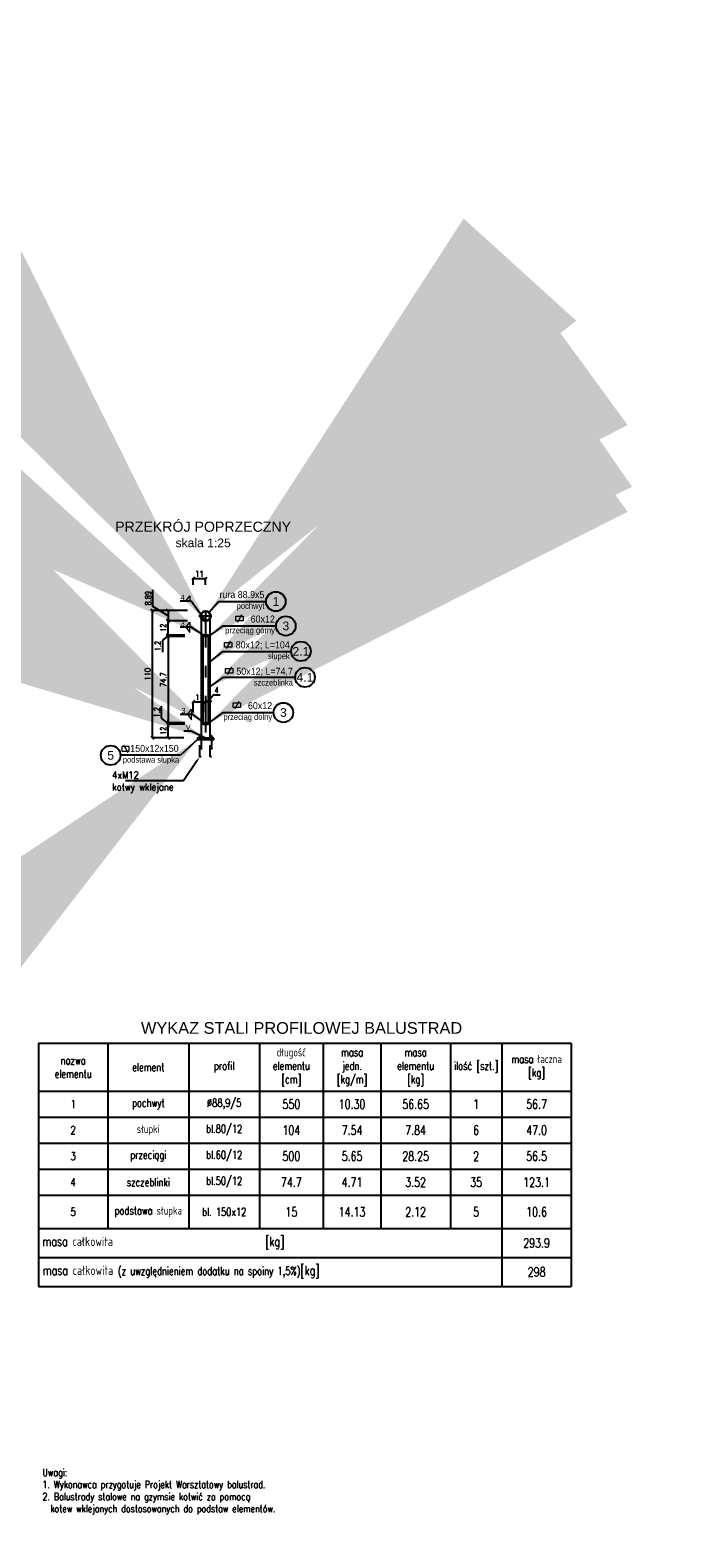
# Model space of a CAD drawing. Header units: metres. Extents: x 0 to 7550187, y 0 to 5738922.
# Tile 7 of 43: x 7549268.57 to 7549274.13, y 5738626.26 to 5738639.3. Entities that reach past the tile are written whole.
import ezdxf
from ezdxf import colors
from ezdxf.entities.mleader import LeaderData, LeaderLine
from ezdxf.enums import TextEntityAlignment as Align
from ezdxf.math import Vec2, Vec3

# ---------------------------------------------------------------- set-up
doc = ezdxf.new("R2010")
doc.units = ezdxf.units.M
doc.header["$PDSIZE"] = -1
doc.linetypes.add('DASHDOT', pattern=[25.4, 12.7, -6.35, 0, -6.35])
doc.linetypes.add('HIDDEN', pattern=[0.375, 0.25, -0.125])
doc.layers.add('_STYL_OPIS', color=4, linetype='Continuous', lineweight=0)
for name, color, linetype in [('_STYL_OPISY', 7, 'Continuous'), ('_STYL_OPISY_GŁÓWNE', 2, 'Continuous'), ('_STYL_WYMIARY', 7, 'Continuous'), ('_STYL_WYPOSAŻENIE', 5, 'Continuous'), ('TABELA', 7, 'Continuous')]:
    doc.layers.add(name, color=color, linetype=linetype)
doc.styles.add('35_50', font='arial.ttf', dxfattribs={"height": 17.5})
doc.styles.add('arial', font='arial.ttf', dxfattribs={"width": 0.9})
doc.styles.add('Romans', font='Romans.shx', dxfattribs={"width": 0.75})
doc.styles.get("Standard").update_dxf_attribs({"font": 'romans.shx', "width": 0.75})
doc.styles.add('w_25_200', font='simplex.shx', dxfattribs={"width": 0.7, "height": 50})
doc.dimstyles.new('1_20', dxfattribs={"dimscale": 2, "dimtxt": 2.5, "dimasz": 2, "dimexe": 1.25, "dimexo": 2, "dimtad": 1, "dimdec": 1, "dimtxsty": 'arial', "dimcen": 2.5, "dimadec": 0, "dimazin": 0, "dimtfac": 1, "dimtdec": 1, "dimtmove": 0, "dimatfit": 3, "dimfxl": 0, "dimarcsym": 0})
doc.dimstyles.new('styl_1-25', dxfattribs={"dimscale": 0.05, "dimtxt": 1, "dimasz": 0.5, "dimexe": 0.05, "dimexo": 0.02, "dimgap": 0.315, "dimtad": 1, "dimdec": 0, "dimlfac": 100, "dimdsep": 46, "dimtxsty": 'Standard', "dimblk": 'OBLIQUE', "dimcen": 1, "dimclrd": 256, "dimclre": 256, "dimclrt": 4, "dimadec": 0, "dimazin": 0, "dimtfac": 1, "dimtdec": 0, "dimtmove": 1, "dimatfit": 3, "dimfxl": 0, "dimlwd": -1, "dimlwe": -1, "dimarcsym": 0})

# ---------------------------------------------------------------- blocks, each defined once
blk = doc.blocks.new('bal_kotwa')
at = {"layer": '_STYL_WYPOSAŻENIE', "color": 252}
for p, q in [((7504258.427, 5800311.167), (7504258.427, 5800311.165)), ((7504258.427, 5800311.167), (7504258.45, 5800311.167)), ((7504258.427, 5800311.167), (7504258.427, 5800311.165)), ((7504258.427, 5800311.167), (7504258.45, 5800311.167)), ((7504258.428, 5800311.176), (7504258.428, 5800311.168)), ((7504258.428, 5800311.176), (7504258.428, 5800311.168)), ((7504258.446, 5800311.178), (7504258.431, 5800311.178)), ((7504258.446, 5800311.178), (7504258.431, 5800311.178)), ((7504258.446, 5800311.178), (7504258.431, 5800311.178)), ((7504258.446, 5800311.178), (7504258.431, 5800311.178)), ((7504258.446, 5800311.178), (7504258.431, 5800311.178)), ((7504258.446, 5800311.178), (7504258.431, 5800311.178)), ((7504258.431, 5800311.165), (7504258.431, 5800311.153)), ((7504258.431, 5800311.165), (7504258.431, 5800311.153)), ((7504258.433, 5800311.187), (7504258.432, 5800311.186)), ((7504258.433, 5800311.187), (7504258.432, 5800311.186)), ((7504258.432, 5800311.186), (7504258.432, 5800311.178)), ((7504258.444, 5800311.186), (7504258.432, 5800311.186)), ((7504258.432, 5800311.186), (7504258.432, 5800311.178)), ((7504258.444, 5800311.186), (7504258.432, 5800311.186)), ((7504258.433, 5800311.187), (7504258.433, 5800311.178)), ((7504258.444, 5800311.187), (7504258.433, 5800311.187)), ((7504258.433, 5800311.187), (7504258.433, 5800311.178)), ((7504258.444, 5800311.187), (7504258.433, 5800311.187)), ((7504258.433, 5800311.176), (7504258.433, 5800311.168)), ((7504258.433, 5800311.176), (7504258.433, 5800311.168)), ((7504258.443, 5800311.176), (7504258.443, 5800311.168)), ((7504258.443, 5800311.176), (7504258.443, 5800311.168)), ((7504258.444, 5800311.187), (7504258.444, 5800311.178)), ((7504258.444, 5800311.186), (7504258.444, 5800311.187)), ((7504258.444, 5800311.187), (7504258.444, 5800311.178)), ((7504258.444, 5800311.186), (7504258.444, 5800311.187)), ((7504258.444, 5800311.186), (7504258.444, 5800311.178)), ((7504258.444, 5800311.186), (7504258.444, 5800311.178)), ((7504258.446, 5800311.165), (7504258.446, 5800311.153)), ((7504258.446, 5800311.165), (7504258.446, 5800311.153)), ((7504258.448, 5800311.176), (7504258.448, 5800311.168)), ((7504258.448, 5800311.176), (7504258.448, 5800311.168)), ((7504258.45, 5800311.167), (7504258.45, 5800311.165)), ((7504258.45, 5800311.167), (7504258.45, 5800311.165)), ((7504258.54, 5800311.167), (7504258.517, 5800311.167)), ((7504258.517, 5800311.167), (7504258.517, 5800311.165)), ((7504258.54, 5800311.167), (7504258.517, 5800311.167)), ((7504258.517, 5800311.167), (7504258.517, 5800311.165)), ((7504258.518, 5800311.176), (7504258.518, 5800311.168)), ((7504258.518, 5800311.176), (7504258.518, 5800311.168)), ((7504258.536, 5800311.178), (7504258.521, 5800311.178)), ((7504258.536, 5800311.178), (7504258.521, 5800311.178)), ((7504258.536, 5800311.178), (7504258.521, 5800311.178)), ((7504258.536, 5800311.178), (7504258.521, 5800311.178)), ((7504258.521, 5800311.165), (7504258.521, 5800311.153)), ((7504258.521, 5800311.165), (7504258.521, 5800311.153)), ((7504258.522, 5800311.186), (7504258.523, 5800311.187)), ((7504258.522, 5800311.186), (7504258.523, 5800311.187)), ((7504258.534, 5800311.186), (7504258.522, 5800311.186)), ((7504258.522, 5800311.186), (7504258.522, 5800311.178)), ((7504258.534, 5800311.186), (7504258.522, 5800311.186)), ((7504258.522, 5800311.186), (7504258.522, 5800311.178)), ((7504258.534, 5800311.187), (7504258.523, 5800311.187)), ((7504258.523, 5800311.187), (7504258.523, 5800311.178)), ((7504258.534, 5800311.187), (7504258.523, 5800311.187)), ((7504258.523, 5800311.187), (7504258.523, 5800311.178)), ((7504258.523, 5800311.176), (7504258.523, 5800311.168)), ((7504258.523, 5800311.176), (7504258.523, 5800311.168)), ((7504258.533, 5800311.176), (7504258.533, 5800311.168)), ((7504258.533, 5800311.176), (7504258.533, 5800311.168)), ((7504258.534, 5800311.187), (7504258.534, 5800311.178)), ((7504258.534, 5800311.186), (7504258.534, 5800311.187)), ((7504258.534, 5800311.187), (7504258.534, 5800311.178)), ((7504258.534, 5800311.186), (7504258.534, 5800311.187)), ((7504258.534, 5800311.186), (7504258.534, 5800311.178)), ((7504258.534, 5800311.186), (7504258.534, 5800311.178)), ((7504258.536, 5800311.165), (7504258.536, 5800311.153)), ((7504258.536, 5800311.165), (7504258.536, 5800311.153)), ((7504258.538, 5800311.176), (7504258.538, 5800311.168)), ((7504258.538, 5800311.176), (7504258.538, 5800311.168)), ((7504258.54, 5800311.167), (7504258.54, 5800311.165)), ((7504258.54, 5800311.167), (7504258.54, 5800311.165)), ((7504258.553, 5800311.163), (7504258.553, 5800311.153))]:
    blk.add_line(p, q, dxfattribs=at)
at = {"layer": '_STYL_WYPOSAŻENIE'}
blk.add_lwpolyline([(7504258.413, 5800311.165), (7504258.553, 5800311.165), (7504258.553, 5800311.153), (7504258.413, 5800311.153)], close=True, dxfattribs=at)
at = {"layer": '_STYL_WYPOSAŻENIE', "color": 252, "linetype": 'HIDDEN', "ltscale": 0.2}
for points in [[(7504258.432, 5800311.165), (7504258.432, 5800311.003), (7504258.444, 5800311.003), (7504258.444, 5800311.165)], [(7504258.432, 5800311.165), (7504258.432, 5800311.003), (7504258.444, 5800311.003), (7504258.444, 5800311.165)], [(7504258.522, 5800311.165), (7504258.522, 5800311.003), (7504258.534, 5800311.003), (7504258.534, 5800311.165)], [(7504258.522, 5800311.165), (7504258.522, 5800311.003), (7504258.534, 5800311.003), (7504258.534, 5800311.165)]]:
    blk.add_lwpolyline(points, dxfattribs=at)
at = {"layer": '_STYL_WYPOSAŻENIE', "color": 252}
for centre, radius, start, end in [((7504258.431, 5800311.175), 0.00313, 36.7601, 143.2399), ((7504258.431, 5800311.175), 0.00313, 36.7601, 143.2399), ((7504258.431, 5800311.17), 0.00313, 216.7601, 323.2399), ((7504258.431, 5800311.17), 0.00313, 216.7601, 323.2399), ((7504258.438, 5800311.167), 0.0107, 61.9917, 118.0083), ((7504258.438, 5800311.167), 0.0107, 61.9917, 118.0083), ((7504258.438, 5800311.177), 0.0104, 240.9243, 299.0757), ((7504258.438, 5800311.177), 0.0104, 240.9243, 299.0757), ((7504258.446, 5800311.175), 0.00313, 36.7601, 143.2399), ((7504258.446, 5800311.175), 0.00313, 36.7601, 143.2399), ((7504258.446, 5800311.17), 0.00313, 216.7601, 323.2399), ((7504258.446, 5800311.17), 0.00313, 216.7601, 323.2399), ((7504258.521, 5800311.175), 0.00313, 36.7601, 143.2399), ((7504258.521, 5800311.175), 0.00313, 36.7601, 143.2399), ((7504258.521, 5800311.17), 0.00313, 216.7601, 323.2399), ((7504258.521, 5800311.17), 0.00313, 216.7601, 323.2399), ((7504258.528, 5800311.167), 0.0107, 61.9917, 118.0083), ((7504258.528, 5800311.167), 0.0107, 61.9917, 118.0083), ((7504258.528, 5800311.177), 0.0104, 240.9243, 299.0757), ((7504258.528, 5800311.177), 0.0104, 240.9243, 299.0757), ((7504258.536, 5800311.175), 0.00313, 36.7601, 143.2399), ((7504258.536, 5800311.175), 0.00313, 36.7601, 143.2399), ((7504258.536, 5800311.17), 0.00313, 216.7601, 323.2399), ((7504258.536, 5800311.17), 0.00313, 216.7601, 323.2399)]:
    blk.add_arc(centre, radius, start, end, dxfattribs=at)
blk = doc.blocks.new('_Oblique')
at = {"color": 0, "linetype": 'ByBlock', "lineweight": -2}
blk.add_line((-0.5, -0.5), (0.5, 0.5), dxfattribs=at)
blk = doc.blocks.new('*D175')
at = {"layer": '_STYL_WYMIARY', "transparency": 16777216}
for p, q in [((7549269.857, 5738634.276), (7549269.619, 5738634.276)), ((7549269.621, 5738634.276), (7549269.621, 5738633.176)), ((7549269.893, 5738633.176), (7549269.619, 5738633.176))]:
    blk.add_line(p, q, dxfattribs=at)
at = {"layer": 'Defpoints', "color": 0, "transparency": 16777216}
for p in [(7549269.858, 5738634.276), (7549269.621, 5738633.176), (7549269.894, 5738633.176)]:
    blk.add_point(p, dxfattribs=at)
at = {"layer": '_STYL_WYMIARY', "transparency": 16777216, "xscale": 0.025, "yscale": 0.025, "zscale": 0.025}
for p, rotation in [((7549269.621, 5738634.276), 90), ((7549269.621, 5738633.176), 270)]:
    blk.add_blockref('_Oblique', p, dxfattribs=dict(at, rotation=rotation))
at = {"layer": '_STYL_WYMIARY', "color": 4, "transparency": 16777216, "insert": (7549269.581, 5738633.726), "char_height": 0.05, "attachment_point": 5, "rotation": 90}
blk.add_mtext('110', dxfattribs=at)
blk = doc.blocks.new('*D176')
at = {"layer": '_STYL_WYMIARY', "transparency": 16777216}
for p, q in [((7549269.903, 5738633.293), (7549269.756, 5738633.293)), ((7549269.758, 5738633.176), (7549269.758, 5738633.293)), ((7549269.89, 5738633.176), (7549269.756, 5738633.176))]:
    blk.add_line(p, q, dxfattribs=at)
at = {"layer": 'Defpoints', "color": 0, "transparency": 16777216}
for p in [(7549269.758, 5738633.293), (7549269.904, 5738633.293), (7549269.891, 5738633.176)]:
    blk.add_point(p, dxfattribs=at)
at = {"layer": '_STYL_WYMIARY', "transparency": 16777216, "xscale": 0.025, "yscale": 0.025, "zscale": 0.025}
for p, rotation in [((7549269.758, 5738633.293), 90), ((7549269.758, 5738633.176), 270)]:
    blk.add_blockref('_Oblique', p, dxfattribs=dict(at, rotation=rotation))
at = {"layer": '_STYL_WYMIARY', "color": 4, "transparency": 16777216, "insert": (7549269.717, 5738633.236), "char_height": 0.05, "attachment_point": 5, "rotation": 90}
blk.add_mtext('12', dxfattribs=at)
blk = doc.blocks.new('*D177')
at = {"layer": '_STYL_WYMIARY', "transparency": 16777216}
for p, q in [((7549269.834, 5738634.052), (7549269.756, 5738634.052)), ((7549269.758, 5738634.052), (7549269.758, 5738633.305)), ((7549269.901, 5738633.305), (7549269.756, 5738633.305))]:
    blk.add_line(p, q, dxfattribs=at)
at = {"layer": 'Defpoints', "color": 0, "transparency": 16777216}
for p in [(7549269.835, 5738634.052), (7549269.758, 5738633.305), (7549269.902, 5738633.305)]:
    blk.add_point(p, dxfattribs=at)
at = {"layer": '_STYL_WYMIARY', "transparency": 16777216, "xscale": 0.025, "yscale": 0.025, "zscale": 0.025}
for p, rotation in [((7549269.758, 5738634.052), 90), ((7549269.758, 5738633.305), 270)]:
    blk.add_blockref('_Oblique', p, dxfattribs=dict(at, rotation=rotation))
at = {"layer": '_STYL_WYMIARY', "color": 4, "transparency": 16777216, "insert": (7549269.717, 5738633.679), "char_height": 0.05, "attachment_point": 5, "rotation": 90}
blk.add_mtext('74.7', dxfattribs=at)
blk = doc.blocks.new('*D178')
at = {"layer": '_STYL_WYMIARY', "transparency": 16777216}
for p, q in [((7549269.859, 5738634.187), (7549269.756, 5738634.187)), ((7549269.758, 5738634.064), (7549269.758, 5738634.187)), ((7549269.834, 5738634.064), (7549269.756, 5738634.064))]:
    blk.add_line(p, q, dxfattribs=at)
at = {"layer": 'Defpoints', "color": 0, "transparency": 16777216}
for p in [(7549269.758, 5738634.187), (7549269.86, 5738634.187), (7549269.835, 5738634.064)]:
    blk.add_point(p, dxfattribs=at)
at = {"layer": '_STYL_WYMIARY', "transparency": 16777216, "xscale": 0.025, "yscale": 0.025, "zscale": 0.025}
for p, rotation in [((7549269.758, 5738634.187), 90), ((7549269.758, 5738634.064), 270)]:
    blk.add_blockref('_Oblique', p, dxfattribs=dict(at, rotation=rotation))
at = {"layer": '_STYL_WYMIARY', "color": 4, "transparency": 16777216, "insert": (7549269.717, 5738634.127), "char_height": 0.05, "attachment_point": 5, "rotation": 90}
blk.add_mtext('12', dxfattribs=at)
blk = doc.blocks.new('*D179')
at = {"layer": '_STYL_WYMIARY', "transparency": 16777216}
for p, q in [((7549269.627, 5738634.311), (7549269.627, 5738634.455)), ((7549269.758, 5738634.231), (7549269.627, 5738634.311)), ((7549269.927, 5738634.276), (7549269.756, 5738634.276)), ((7549269.758, 5738634.276), (7549269.758, 5738634.187)), ((7549269.927, 5738634.187), (7549269.756, 5738634.187))]:
    blk.add_line(p, q, dxfattribs=at)
at = {"layer": 'Defpoints', "color": 0, "transparency": 16777216}
for p in [(7549269.928, 5738634.276), (7549269.758, 5738634.187), (7549269.928, 5738634.187)]:
    blk.add_point(p, dxfattribs=at)
at = {"layer": '_STYL_WYMIARY', "transparency": 16777216, "xscale": 0.025, "yscale": 0.025, "zscale": 0.025}
for p, rotation in [((7549269.758, 5738634.276), 90), ((7549269.758, 5738634.187), 270)]:
    blk.add_blockref('_Oblique', p, dxfattribs=dict(at, rotation=rotation))
at = {"layer": '_STYL_WYMIARY', "color": 4, "transparency": 16777216, "insert": (7549269.586, 5738634.383), "char_height": 0.05, "attachment_point": 5, "rotation": 90}
blk.add_mtext('8.89', dxfattribs=at)
blk = doc.blocks.new('*D180')
at = {"layer": '_STYL_WYMIARY', "transparency": 16777216}
for p, q in [((7549269.758, 5738634.058), (7549269.709, 5738634.021)), ((7549269.709, 5738634.021), (7549269.709, 5738633.917)), ((7549269.904, 5738634.064), (7549269.756, 5738634.064)), ((7549269.902, 5738634.052), (7549269.756, 5738634.052)), ((7549269.758, 5738634.064), (7549269.758, 5738634.089)), ((7549269.758, 5738634.064), (7549269.758, 5738634.052)), ((7549269.758, 5738634.064), (7549269.758, 5738634.052)), ((7549269.758, 5738634.052), (7549269.758, 5738634.027))]:
    blk.add_line(p, q, dxfattribs=at)
at = {"layer": 'Defpoints', "color": 0, "transparency": 16777216}
for p in [(7549269.758, 5738634.052), (7549269.903, 5738634.052), (7549269.905, 5738634.064)]:
    blk.add_point(p, dxfattribs=at)
at = {"layer": '_STYL_WYMIARY', "transparency": 16777216, "xscale": 0.025, "yscale": 0.025, "zscale": 0.025}
for p, rotation in [((7549269.758, 5738634.064), 270), ((7549269.758, 5738634.052), 90)]:
    blk.add_blockref('_Oblique', p, dxfattribs=dict(at, rotation=rotation))
at = {"layer": '_STYL_WYMIARY', "color": 4, "transparency": 16777216, "insert": (7549269.668, 5738633.969), "char_height": 0.05, "attachment_point": 5, "rotation": 90}
blk.add_mtext('1.2', dxfattribs=at)
blk = doc.blocks.new('*D181')
at = {"layer": '_STYL_WYMIARY', "transparency": 16777216}
for p, q in [((7549269.702, 5738633.344), (7549269.702, 5738633.448)), ((7549269.758, 5738633.299), (7549269.702, 5738633.344)), ((7549269.758, 5738633.305), (7549269.758, 5738633.33)), ((7549269.902, 5738633.305), (7549269.756, 5738633.305)), ((7549269.904, 5738633.293), (7549269.756, 5738633.293)), ((7549269.758, 5738633.293), (7549269.758, 5738633.305)), ((7549269.758, 5738633.293), (7549269.758, 5738633.305)), ((7549269.758, 5738633.293), (7549269.758, 5738633.268))]:
    blk.add_line(p, q, dxfattribs=at)
at = {"layer": 'Defpoints', "color": 0, "transparency": 16777216}
for p in [(7549269.758, 5738633.305), (7549269.903, 5738633.305), (7549269.905, 5738633.293)]:
    blk.add_point(p, dxfattribs=at)
at = {"layer": '_STYL_WYMIARY', "transparency": 16777216, "xscale": 0.025, "yscale": 0.025, "zscale": 0.025}
for p, rotation in [((7549269.758, 5738633.305), 270), ((7549269.758, 5738633.293), 90)]:
    blk.add_blockref('_Oblique', p, dxfattribs=dict(at, rotation=rotation))
at = {"layer": '_STYL_WYMIARY', "color": 4, "transparency": 16777216, "insert": (7549269.661, 5738633.396), "char_height": 0.05, "attachment_point": 5, "rotation": 90}
blk.add_mtext('1.2', dxfattribs=at)
blk = doc.blocks.new('*D182')
at = {"layer": '_STYL_WYMIARY', "transparency": 16777216}
for p, q in [((7549269.975, 5738633.395), (7549269.975, 5738633.486)), ((7549270.083, 5738633.484), (7549269.975, 5738633.484)), ((7549270.083, 5738633.396), (7549270.083, 5738633.486))]:
    blk.add_line(p, q, dxfattribs=at)
at = {"layer": 'Defpoints', "color": 0, "transparency": 16777216}
for p in [(7549269.975, 5738633.484), (7549269.975, 5738633.394), (7549270.083, 5738633.395)]:
    blk.add_point(p, dxfattribs=at)
at = {"layer": '_STYL_WYMIARY', "transparency": 16777216, "xscale": 0.025, "yscale": 0.025, "zscale": 0.025}
for p, rotation in [((7549269.975, 5738633.484), 180.0000002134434), ((7549270.083, 5738633.484), 2.134434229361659e-07)]:
    blk.add_blockref('_Oblique', p, dxfattribs=dict(at, rotation=rotation))
at = {"layer": '_STYL_WYMIARY', "color": 4, "transparency": 16777216, "insert": (7549270.029, 5738633.525), "char_height": 0.05, "attachment_point": 5, "rotation": 0}
blk.add_mtext('11', dxfattribs=at)
blk = doc.blocks.new('*D183')
at = {"layer": '_STYL_WYMIARY', "transparency": 16777216}
for p, q in [((7549270.083, 5738633.395), (7549270.083, 5738633.486)), ((7549270.123, 5738633.484), (7549270.083, 5738633.484)), ((7549270.103, 5738633.484), (7549270.149, 5738633.546)), ((7549270.123, 5738633.396), (7549270.123, 5738633.486)), ((7549270.149, 5738633.546), (7549270.208, 5738633.546))]:
    blk.add_line(p, q, dxfattribs=at)
at = {"layer": 'Defpoints', "color": 0, "transparency": 16777216}
for p in [(7549270.083, 5738633.484), (7549270.083, 5738633.394), (7549270.123, 5738633.395)]:
    blk.add_point(p, dxfattribs=at)
at = {"layer": '_STYL_WYMIARY', "transparency": 16777216, "xscale": 0.025, "yscale": 0.025, "zscale": 0.025}
for p, rotation in [((7549270.083, 5738633.484), 180.0000002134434), ((7549270.123, 5738633.484), 2.134434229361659e-07)]:
    blk.add_blockref('_Oblique', p, dxfattribs=dict(at, rotation=rotation))
at = {"layer": '_STYL_WYMIARY', "color": 4, "transparency": 16777216, "insert": (7549270.178, 5738633.587), "char_height": 0.05, "attachment_point": 5, "rotation": 0}
blk.add_mtext('4', dxfattribs=at)
blk = doc.blocks.new('Bubble_200')
at = {"layer": '_STYL_OPISY', "color": 4, "linetype": 'Continuous'}
blk.add_circle((0, 0), 678, dxfattribs=at)
at = {"layer": '_STYL_OPISY', "color": 3, "style": 'w_25_200'}
blk.add_attdef('??', text='', height=600, dxfattribs=at).set_placement((0, 0), align=Align.MIDDLE_CENTER)
blk = doc.blocks.new('*D158')
at = {"layer": '_STYL_WYMIARY', "transparency": 16777216}
for p, q in [((7549269.975, 5738634.499), (7549269.975, 5738634.555)), ((7549269.975, 5738634.553), (7549270.083, 5738634.553)), ((7549270.083, 5738634.498), (7549270.083, 5738634.555))]:
    blk.add_line(p, q, dxfattribs=at)
at = {"layer": 'Defpoints', "color": 0, "transparency": 16777216}
for p in [(7549269.975, 5738634.498), (7549270.083, 5738634.553), (7549270.083, 5738634.497)]:
    blk.add_point(p, dxfattribs=at)
at = {"layer": '_STYL_WYMIARY', "transparency": 16777216, "xscale": 0.025, "yscale": 0.025, "zscale": 0.025, "rotation": 180}
blk.add_blockref('_Oblique', (7549269.975, 5738634.553), dxfattribs=at)
at = {"layer": '_STYL_WYMIARY', "transparency": 16777216, "xscale": 0.025, "yscale": 0.025, "zscale": 0.025}
blk.add_blockref('_Oblique', (7549270.083, 5738634.553), dxfattribs=at)
at = {"layer": '_STYL_WYMIARY', "color": 4, "transparency": 16777216, "insert": (7549270.029, 5738634.593), "char_height": 0.05, "attachment_point": 5}
blk.add_mtext('11', dxfattribs=at)
blk = doc.blocks.new('*T149')
at = {"layer": 'TABELA', "color": 0, "linetype": 'ByBlock', "lineweight": -2, "transparency": 16777216}
for p, q in [((0, 0), (4.608, 0)), ((0, 0), (0, -2.103)), ((0.6, 0), (0.6, -1.603)), ((1.3, 0), (1.3, -1.603)), ((1.912, 0), (1.912, -1.603)), ((2.462, 0), (2.462, -1.603)), ((2.962, 0), (2.962, -1.603)), ((3.562, 0), (3.562, -1.603)), ((4.008, 0), (4.008, -2.103)), ((4.608, 0), (4.608, -2.103)), ((0, -0.415), (4.608, -0.415)), ((0, -0.64), (4.608, -0.64)), ((0, -0.865), (4.608, -0.865)), ((0, -1.09), (4.608, -1.09)), ((0, -1.315), (4.608, -1.315)), ((0, -1.603), (4.608, -1.603)), ((0, -1.853), (4.608, -1.853)), ((0, -2.103), (4.608, -2.103))]:
    blk.add_line(p, q, dxfattribs=at)
at = {"layer": 'TABELA', "color": 0, "linetype": 'ByBlock', "transparency": 16777216}
for s, insert, char_height, width, attachment_point in [('{\\Fromans|c238;długość elementu [cm]}', (2.187, -0.207), 0.07, 0.475, 5), ('{\\Fromans|c238;masa jedn. [kg/m]}', (2.712, -0.207), 0.07, 0.425, 5), ('{\\Fromans|c238;masa elementu [kg]}', (3.262, -0.207), 0.07, 0.525, 5), ('{\\Fromans|c238;ilość [szt.]}', (3.785, -0.207), 0.07, 0.37074, 5), ('{\\Fromans|c238;masa łaczna [kg]}', (4.308, -0.207), 0.07, 0.525, 5), ('{\\Fromans|c238;nazwa elementu}', (0.3, -0.207), 0.07, 0.525, 5), ('{\\Fromans|c238;element}', (0.95, -0.207), 0.07, 0.625, 5), ('{\\Fromans|c238;profil}', (1.606, -0.207), 0.07, 0.5375, 5), ('{\\Fromans|c238;1}', (0.3, -0.527), 0.07, 0.525, 5), ('{\\Fromans|c238;pochwyt}', (0.95, -0.527), 0.07, 0.625, 5), ('{\\Fromans|c238;%%C88,9/5}', (1.606, -0.527), 0.07, 0.5375, 5), ('550', (2.187, -0.527), 0.08, 0.475, 5), ('{\\Fromans|c238;\\C4;10.30}', (2.712, -0.527), 0.08, 0.425, 5), ('{\\Fromans|c238;56.65}', (3.262, -0.527), 0.08, 0.525, 5), ('{\\Fromans|c238;1}', (3.785, -0.527), 0.08, 0.37074, 5), ('56.7', (4.308, -0.527), 0.08, 0.525, 5), ('{\\Fromans|c238;2}', (0.3, -0.752), 0.07, 0.525, 5), ('{\\Fromans|c238;słupki}', (0.95, -0.752), 0.07, 0.625, 5), ('{\\Fromans|c238;bl.80/12}', (1.606, -0.752), 0.07, 0.5375, 5), ('{\\Fromans|c238;104}', (2.187, -0.752), 0.08, 0.475, 5), ('{\\Fromans|c238;7.54}', (2.712, -0.752), 0.08, 0.425, 5), ('{\\Fromans|c238;7.84}', (3.262, -0.752), 0.08, 0.525, 5), ('{\\Fromans|c238;6}', (3.785, -0.752), 0.08, 0.37074, 5), ('{\\Fromans|c238;47.0}', (4.308, -0.752), 0.08, 0.525, 5), ('{\\Fromans|c238;3}', (0.3, -0.977), 0.07, 0.525, 5), ('{\\Fromans|c238;przeciągi}', (0.95, -0.977), 0.07, 0.625, 5), ('{\\Fromans|c238;bl.60/12}', (1.606, -0.977), 0.07, 0.5375, 5), ('{\\Fromans|c238;\\C4;500}', (2.187, -0.977), 0.08, 0.475, 5), ('{\\Fromans|c238;5.65}', (2.712, -0.977), 0.08, 0.425, 5), ('{\\Fromans|c238;28.25}', (3.262, -0.977), 0.08, 0.525, 5), ('{\\Fromans|c238;2}', (3.785, -0.977), 0.08, 0.37074, 5), ('{\\Fromans|c238;56.5}', (4.308, -0.977), 0.08, 0.525, 5), ('{\\Fromans|c238;4}', (0.3, -1.202), 0.07, 0.525, 5), ('{\\Fromans|c238;szczeblinki}', (0.95, -1.202), 0.07, 0.625, 5), ('{\\Fromans|c238;bl.50/12}', (1.606, -1.202), 0.07, 0.5375, 5), ('{\\Fromans|c238;74.7}', (2.187, -1.202), 0.08, 0.475, 5), ('{\\Fromans|c238;4.71}', (2.712, -1.202), 0.08, 0.425, 5), ('{\\Fromans|c238;3.52}', (3.262, -1.202), 0.08, 0.525, 5), ('{\\Fromans|c238;35}', (3.785, -1.202), 0.08, 0.37074, 5), ('{\\Fromans|c238;123.1}', (4.308, -1.202), 0.08, 0.525, 5), ('{\\Fromans|c238;5}', (0.3, -1.459), 0.07, 0.525, 5), ('{\\Fromans|c238;podstawa słupka}', (0.95, -1.459), 0.07, 0.625, 5), ('{\\Fromans|c0;bl.\\Fromans|c238; 150x12}', (1.606, -1.459), 0.07, 0.5375, 5), ('{\\Fromans|c238;15}', (2.187, -1.459), 0.08, 0.475, 5), ('{\\Fromans|c238;14.13}', (2.712, -1.459), 0.08, 0.425, 5), ('{\\Fromans|c238;2.12}', (3.262, -1.459), 0.08, 0.525, 5), ('{\\Fromans|c238;5}', (3.785, -1.459), 0.08, 0.37074, 5), ('{\\Fromans|c238;10.6}', (4.308, -1.459), 0.08, 0.525, 5), ('{\\Fromans|c238;masa całkowita                                [kg]}', (0.035, -1.728), 0.08, 3.93824, 4), ('{\\Fromans|c238;293.9}', (4.308, -1.728), 0.08, 0.525, 5), ('{\\Fromans|c238;masa całkowita \\H0.875x;(z uwzględnieniem dodatku na spoiny 1,5%)\\H1.1429x;[kg] \\H0.87497x; }', (0.037, -1.978), 0.08, 3.93324, 4), ('298', (4.308, -1.978), 0.08, 0.525, 5)]:
    blk.add_mtext(s, dxfattribs=dict(at, insert=insert, char_height=char_height, width=width, attachment_point=attachment_point))

msp = doc.modelspace()

# ---------------------------------------------------------------- linework, layer by layer
at = {"layer": '_STYL_OPIS', "color": 4}
for p, q in [((7549270.39432, 5738634.2385, -0.01559), (7549270.35732, 5738634.17331, -0.01559)), ((7549270.29649, 5738634.012, -0.01559), (7549270.25949, 5738633.94681, -0.01559)), ((7549270.30527, 5738633.78743, -0.01559), (7549270.26827, 5738633.72224, -0.01559)), ((7549270.37098, 5738633.48966, -0.01559), (7549270.33397, 5738633.42447, -0.01559)), ((7549269.37206, 5738633.11266, -0.01559), (7549269.40906, 5738633.04747, -0.01559))]:
    msp.add_line(p, q, dxfattribs=at)
at = {"layer": '_STYL_OPIS', "color": 4, "elevation": -0.01559}
for points in [[(7549269.94673, 5738634.40187), (7549269.94673, 5738634.35688), (7549269.91202, 5738634.35688), (7549269.94673, 5738634.40187)], [(7549269.94673, 5738634.17577), (7549269.94673, 5738634.13078), (7549269.91202, 5738634.13078), (7549269.94673, 5738634.17577)], [(7549269.94673, 5738634.08579), (7549269.94673, 5738634.13078), (7549269.91202, 5738634.13078), (7549269.94673, 5738634.08579)], [(7549269.96086, 5738633.42177), (7549269.96086, 5738633.37677), (7549269.92616, 5738633.37677), (7549269.96086, 5738633.42177)], [(7549269.96086, 5738633.33178), (7549269.96086, 5738633.37677), (7549269.92616, 5738633.37677), (7549269.96086, 5738633.33178)]]:
    msp.add_lwpolyline(points, dxfattribs=at)
for points in [[(7549270.34349, 5738634.22594), (7549270.40815, 5738634.22594), (7549270.40815, 5738634.18587), (7549270.34349, 5738634.18587)], [(7549270.24566, 5738633.99945), (7549270.31033, 5738633.99945), (7549270.31033, 5738633.95937), (7549270.24566, 5738633.95937)], [(7549270.25443, 5738633.77487), (7549270.3191, 5738633.77487), (7549270.3191, 5738633.7348), (7549270.25443, 5738633.7348)], [(7549270.32014, 5738633.4771), (7549270.38481, 5738633.4771), (7549270.38481, 5738633.43703), (7549270.32014, 5738633.43703)], [(7549269.42289, 5738633.10011), (7549269.35823, 5738633.10011), (7549269.35823, 5738633.06003), (7549269.42289, 5738633.06003)]]:
    msp.add_lwpolyline(points, close=True, dxfattribs=at)
at = {"layer": '_STYL_WYPOSAŻENIE', "linetype": 'DASHDOT', "ltscale": 0.025}
for p, q in [((7549270.08283, 5738634.27312, -0.01559), (7549270.08283, 5738633.16112, -0.01559)), ((7549270.13595, 5738634.22867, -0.01559), (7549270.02462, 5738634.22867, -0.01559))]:
    msp.add_line(p, q, dxfattribs=at)
at = {"layer": '_STYL_WYPOSAŻENIE', "color": 4, "linetype": 'Continuous'}
for p, q in [((7549270.04283, 5738634.20929, -0.01559), (7549270.04283, 5738633.17312, -0.01559)), ((7549270.12283, 5738633.17312, -0.01559), (7549270.12283, 5738634.20929, -0.01559)), ((7549270.05783, 5738634.05222, -0.01559), (7549270.05783, 5738633.30512, -0.01559)), ((7549270.10783, 5738633.30512, -0.01559), (7549270.10783, 5738634.05222, -0.01559))]:
    msp.add_line(p, q, dxfattribs=at)
at = {"layer": '_STYL_WYPOSAŻENIE', "linetype": 'Continuous'}
for p, q in [((7549270.10783, 5738634.06422, -0.01559), (7549270.05783, 5738634.06422, -0.01559)), ((7549270.05783, 5738633.29312, -0.01559), (7549270.10783, 5738633.29312, -0.01559)), ((7549270.04283, 5738633.17312, -0.01559), (7549270.12283, 5738633.17312, -0.01559))]:
    msp.add_line(p, q, dxfattribs=at)
at = {"layer": '_STYL_WYPOSAŻENIE', "linetype": 'Continuous', "elevation": -0.01559}
for points in [[(7549270.11283, 5738634.05222), (7549270.05283, 5738634.05222), (7549270.05283, 5738634.06422), (7549270.11283, 5738634.06422)], [(7549270.11283, 5738633.29312), (7549270.05283, 5738633.29312), (7549270.05283, 5738633.30512), (7549270.11283, 5738633.30512)]]:
    msp.add_lwpolyline(points, close=True, dxfattribs=at)
at = {"layer": '_STYL_WYPOSAŻENIE', "linetype": 'Continuous'}
for radius in [0.04445, 0.03945]:
    msp.add_circle((7549270.08283, 5738634.22867, -0.01559), radius, dxfattribs=at)

# ---------------------------------------------------------------- block references
msp.add_blockref('*T149', (7549268.63677, 5738630.534))
at = {"layer": '_STYL_OPISY'}
ref = msp.add_blockref('Bubble_200', (7549270.68985, 5738634.35409, -0.01559), dxfattribs=dict(at, xscale=0.0001249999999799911, yscale=0.0001249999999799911, zscale=0.0001249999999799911))
ref.add_attrib('??', '1', dxfattribs={"layer": '0', "color": 3, "height": 0.075, "style": 'arial'}).set_placement((7549270.68985, 5738634.35409, -0.01559), align=Align.MIDDLE_CENTER)
ref = msp.add_blockref('Bubble_200', (7549270.77637, 5738634.14261, -0.01559), dxfattribs=dict(at, xscale=0.0001249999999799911, yscale=0.0001249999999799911, zscale=0.0001249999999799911))
ref.add_attrib('??', '3', dxfattribs={"layer": '0', "color": 3, "height": 0.075, "style": 'arial'}).set_placement((7549270.77637, 5738634.14261, -0.01559), align=Align.MIDDLE_CENTER)
ref = msp.add_blockref('Bubble_200', (7549270.90695, 5738633.92296, -0.01559), dxfattribs=dict(at, xscale=0.0001249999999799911, yscale=0.0001249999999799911, zscale=0.0001249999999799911))
ref.add_attrib('??', '2.1', dxfattribs={"layer": '0', "color": 3, "height": 0.075, "style": 'arial'}).set_placement((7549270.90695, 5738633.92296, -0.01559), align=Align.MIDDLE_CENTER)
ref = msp.add_blockref('Bubble_200', (7549270.94194, 5738633.69839, -0.01559), dxfattribs=dict(at, xscale=0.0001249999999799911, yscale=0.0001249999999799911, zscale=0.0001249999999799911))
ref.add_attrib('??', '4.1', dxfattribs={"layer": '0', "color": 3, "height": 0.075, "style": 'arial'}).set_placement((7549270.94194, 5738633.69839, -0.01559), align=Align.MIDDLE_CENTER)
ref = msp.add_blockref('Bubble_200', (7549270.75515, 5738633.39376, -0.01559), dxfattribs=dict(at, xscale=0.0001249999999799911, yscale=0.0001249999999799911, zscale=0.0001249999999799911))
ref.add_attrib('??', '3', dxfattribs={"layer": '0', "color": 3, "height": 0.075, "style": 'arial'}).set_placement((7549270.75515, 5738633.39376, -0.01559), align=Align.MIDDLE_CENTER)
ref = msp.add_blockref('Bubble_200', (7549269.26139, 5738633.0237, -0.01559), dxfattribs=dict(at, xscale=0.0001249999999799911, yscale=0.0001249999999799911, zscale=0.0001249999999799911))
ref.add_attrib('??', '5', dxfattribs={"layer": '0', "color": 3, "height": 0.075, "style": 'arial'}).set_placement((7549269.26139, 5738633.0237, -0.01559), align=Align.MIDDLE_CENTER)
at = {"layer": '_STYL_WYPOSAŻENIE', "xscale": -1}
msp.add_blockref('bal_kotwa', (15053528.56626, -61677.99202, -0.01559), dxfattribs=at)

# ---------------------------------------------------------------- texts
at = {"layer": '_STYL_OPIS', "color": 5, "ltscale": 3, "style": 'arial'}
for s, insert, char_height, attachment_point in [('4', (7549269.8655, 5738634.36643, -0.01559), 0.047, 7), ('rura 88.9x5\\P{\\H0.85106x;pochwyt}', (7549270.59092, 5738634.35959, -0.01559), 0.0611, 6), ('3', (7549269.8655, 5738634.14033, -0.01559), 0.047, 7), ('60x12\\P{\\H0.85106x;przeciąg górny}', (7549270.68143, 5738634.14811, -0.01559), 0.0611, 6), ('80x12; L=104\\P{\\H0.85106x;słupek}', (7549270.81031, 5738633.92471, -0.01559), 0.0611, 6), ('50x12; L=74,7\\P{\\H0.85106x;szczeblinka}', (7549270.8372, 5738633.70389, -0.01559), 0.0611, 6), ('3', (7549269.87317, 5738633.38632, -0.01559), 0.047, 7), ('60x12\\P{\\H0.85106x;przeciąg dolny}', (7549270.65809, 5738633.39927, -0.01559), 0.0611, 6), ('   150x12x150\\P{\\H0.85106x;podstawa słupka}', (7549269.36685, 5738633.0292, -0.01559), 0.0611, 4)]:
    msp.add_mtext(s, dxfattribs=dict(at, insert=insert, char_height=char_height, attachment_point=attachment_point))
at = {"layer": '_STYL_OPIS', "color": 5, "ltscale": 3, "extrusion": (0, 0, -1), "insert": (7549269.95238, 5738633.24324, -0.01559), "char_height": 0.047, "attachment_point": 7, "text_direction": (-1, 0, 0), "style": 'arial'}
msp.add_mtext('V', dxfattribs=at)
at = {"layer": '_STYL_OPISY_GŁÓWNE', "insert": (7549270.06129, 5738635.00668), "char_height": 0.0875, "width": 1.8434479, "attachment_point": 5, "style": '35_50'}
msp.add_mtext('\\PPRZEKRÓJ POPRZECZNY\\P{\\H0.85714x;\\C3;skala 1:25}', dxfattribs=at)
at = {"layer": 'TABELA', "color": 4, "style": 'arial'}
msp.add_text('WYKAZ STALI PROFILOWEJ BALUSTRAD ', height=0.101088, rotation=0, dxfattribs=at).set_placement((7549270.93211, 5738630.58497), align=Align.BOTTOM_CENTER)
at = {"layer": 'TABELA', "color": 4, "insert": (7549268.67152, 5738626.85305), "char_height": 0.0781938, "width": 3.0529354, "attachment_point": 1, "style": 'arial'}
msp.add_mtext('{\\Fromans|c238;\\H0.7993x;\\W0.8;Uwagi:\\P1. Wykonawca przygotuje Projekt Warsztatowy balustrad.\\P2. Balustrady stalowe na gzymsie kotwić za pomocą \\P  kotew wklejanych dostosowanych do podstaw elementów.}', dxfattribs=at)

# ---------------------------------------------------------------- dimensions: what is measured, and where the dimension line sits
at = {"layer": '_STYL_WYMIARY'}
dim = msp.add_linear_dim(base=(7549270.08283, 5738634.5527, -0.01559), p1=(7549269.97463, 5738634.49784, -0.01559), p2=(7549270.08283, 5738634.49704, -0.01559), dimstyle='styl_1-25', dxfattribs=at)
dim.commit()
dim.dimension.update_dxf_attribs({"geometry": '*D158', "text_midpoint": (7549270.02873, 5738634.59345, -0.01559)})
for base, p1, p2, angle, picture, middle in [((7549269.75811, 5738634.18662, -0.01559), (7549269.92783, 5738634.27552, -0.01559), (7549269.92783, 5738634.18662, -0.01559), 90, '*D179', (7549269.62721, 5738634.32701, -0.01559)), ((7549269.75811, 5738634.05222, -0.01559), (7549269.90509, 5738634.06422, -0.01559), (7549269.90295, 5738634.05222, -0.01559), 90, '*D180', (7549269.70897, 5738634.00556, -0.01559)), ((7549269.75811, 5738633.30512, -0.01559), (7549269.90509, 5738633.29312, -0.01559), (7549269.90295, 5738633.30512, -0.01559), 270, '*D181', (7549269.70182, 5738633.35928, -0.01559))]:
    dim = msp.add_linear_dim(base=base, p1=p1, p2=p2, angle=angle, dimstyle='styl_1-25', override={"dimdec": 2}, dxfattribs=at)
    dim.commit()
    dim.dimension.update_dxf_attribs({"geometry": picture, "text_midpoint": middle, "dimtype": 160})
for base, p1, p2, angle, picture, middle in [((7549269.62134, 5738633.17552, -0.01559), (7549269.85811, 5738634.27552, -0.01559), (7549269.89415, 5738633.17552, -0.01559), 90, '*D175', (7549269.58059, 5738633.72552, -0.01559)), ((7549269.97458, 5738633.48387, -0.01559), (7549270.08283, 5738633.39522, -0.01559), (7549269.97458, 5738633.39442, -0.01559), 180, '*D182', (7549270.02871, 5738633.52462, -0.01559))]:
    dim = msp.add_linear_dim(base=base, p1=p1, p2=p2, angle=angle, dimstyle='styl_1-25', dxfattribs=at)
    dim.commit()
    dim.dimension.update_dxf_attribs({"geometry": picture, "text_midpoint": middle})
for base, p1, p2, angle, picture, middle in [((7549269.75811, 5738634.18662, -0.01559), (7549269.83503, 5738634.06422, -0.01559), (7549269.86003, 5738634.18662, -0.01559), 90, '*D178', (7549269.75811, 5738634.12662, -0.01559)), ((7549270.08283, 5738633.48387, -0.01559), (7549270.12283, 5738633.39522, -0.01559), (7549270.08283, 5738633.39442, -0.01559), 180, '*D183', (7549270.16504, 5738633.54583, -0.01559)), ((7549269.75811, 5738633.29312, -0.01559), (7549269.89073, 5738633.17552, -0.01559), (7549269.90409, 5738633.29312, -0.01559), 90, '*D176', (7549269.75811, 5738633.23552, -0.01559))]:
    dim = msp.add_linear_dim(base=base, p1=p1, p2=p2, angle=angle, dimstyle='styl_1-25', dxfattribs=at)
    dim.commit()
    dim.dimension.update_dxf_attribs({"geometry": picture, "text_midpoint": middle, "dimtype": 160})
dim = msp.add_linear_dim(base=(7549269.75811, 5738633.30512, -0.01559), p1=(7549269.83503, 5738634.05222, -0.01559), p2=(7549269.90195, 5738633.30512, -0.01559), angle=90, dimstyle='styl_1-25', override={"dimdec": 1}, dxfattribs=at)
dim.commit()
dim.dimension.update_dxf_attribs({"geometry": '*D177', "text_midpoint": (7549269.71736, 5738633.67867, -0.01559)})

# ---------------------------------------------------------------- leaders
at = {"layer": '_STYL_OPIS', "color": 5, "ltscale": 3}
for points in [[(7549270.08283, 5738634.18422, -0.01559), (7549269.95831, 5738634.35688, -0.01559), (7549269.86174, 5738634.35688, -0.01559)], [(7549270.11192, 5738634.26295, -0.01559), (7549270.19467, 5738634.35409, -0.01559), (7549270.60505, 5738634.35409, -0.01559)], [(7549270.11283, 5738634.05298, -0.01559), (7549270.23571, 5738634.14261, -0.01559), (7549270.69157, 5738634.14261, -0.01559)], [(7549270.12283, 5738633.83333, -0.01559), (7549270.23271, 5738633.92296, -0.01559), (7549270.82215, 5738633.92296, -0.01559)], [(7549270.06487, 5738634.06179, -0.01559), (7549269.95831, 5738634.13078, -0.01559), (7549269.86174, 5738634.13078, -0.01559)], [(7549270.10783, 5738633.60876, -0.01559), (7549270.23721, 5738633.69839, -0.01559), (7549270.85714, 5738633.69839, -0.01559)], [(7549270.06696, 5738633.30783, -0.01559), (7549269.97244, 5738633.37677, -0.01559), (7549269.86251, 5738633.37677, -0.01559)], [(7549270.11283, 5738633.30414, -0.01559), (7549270.23571, 5738633.39376, -0.01559), (7549270.67035, 5738633.39376, -0.01559)], [(7549270.08283, 5738633.17312, -0.01559), (7549269.95831, 5738633.23369, -0.01559), (7549269.89374, 5738633.23369, -0.01559)], [(7549270.01283, 5738633.16112, -0.01559), (7549269.86486, 5738633.0237, -0.01559), (7549269.34619, 5738633.0237, -0.01559)]]:
    msp.add_leader(points, dimstyle='1_20', override={"dimgap": 0.625, "dimtad": 0}, dxfattribs=at)
at = {"layer": '_STYL_OPIS', "color": 5}
ml = msp.add_multileader_mtext('Standard', dxfattribs=at)
ml.set_content('{\\W0.85;\\C4;4xM12\\Pkotwy wklejane}', color=5, style='Romans')
ml.set_leader_properties()
ml.build(insert=Vec2(0, 0))
ml.multileader.update_dxf_attribs({"text_left_attachment_type": 6, "text_right_attachment_type": 6, "dogleg_length": 0.03678, "arrow_head_size": 0.04})
ctx = ml.context
ctx.base_point, ctx.char_height, ctx.arrow_head_size, ctx.landing_gap_size, ctx.plane_origin = Vec3(7549269.25889, 5738632.80186, -0.01559), 0.0625, 0.04, 0.016, Vec3(7549268.69906, 5738633.25408, -0.01559)
ctx.left_attachment, ctx.right_attachment = 6, 6
notes = []
notes.append((ctx, [(1, (1, 1, 0), (7549269.88997, 5738632.80186, -0.01559), (-1, 0), 0.01471, [(0, [(7549270.03183, 5738633.01112, -0.01559)], 0, [])])]))
ctx.mtext.insert, ctx.mtext.flow_direction = Vec3(7549269.27489, 5738632.88519, -0.01559), 5
at = {"layer": '_STYL_OPISY', "linetype": 'Continuous'}
ml = msp.add_multileader_mtext('Standard', dxfattribs=at)
ml.set_content('{\\fArial|b0|i0|c238|p34;\\W0.95;DW807}', color=256)
ml.set_leader_properties(linetype='Continuous')
ml.build(insert=Vec2(0, 0))
ml.multileader.update_dxf_attribs({"text_right_attachment_type": 6, "dogleg_length": 0.36, "arrow_head_size": 0.06532})
ctx = ml.context
ctx.base_point, ctx.char_height, ctx.arrow_head_size, ctx.landing_gap_size, ctx.plane_origin, ctx.plane_x_axis, ctx.plane_y_axis = Vec3(7549922.91842, 5738705.78773), 0.54432, 0.06532, 0.03266, Vec3(7549915.78608, 5738708.33501), Vec3(0.89807222, 0.43984802), Vec3(-0.43984802, 0.89807222)
ctx.right_attachment, ctx.text_align_type = 6, 2
notes.append((ctx, [(0, (0, 0, 0), (0, 0), (1, 0), 1, [])]))
ctx.mtext.insert, ctx.mtext.text_direction, ctx.mtext.rotation, ctx.mtext.alignment, ctx.mtext.flow_direction = Vec3(7549924.90976, 5738707.07125), Vec3(0.89807222, 0.43984802), 0.45542944, 3, 5
ml = msp.add_multileader_mtext('Standard', dxfattribs=at)
ml.set_content('{\\fArial|b0|i0|c238|p34;\\W0.95;GARWOLIN}', color=256)
ml.set_leader_properties(linetype='Continuous')
ml.build(insert=Vec2(0, 0))
ml.multileader.update_dxf_attribs({"text_right_attachment_type": 6, "dogleg_length": 0.36, "arrow_head_size": 0.054})
ctx = ml.context
ctx.base_point, ctx.char_height, ctx.arrow_head_size, ctx.landing_gap_size, ctx.plane_origin, ctx.plane_x_axis, ctx.plane_y_axis = Vec3(7549922.68643, 5738702.77508), 0.45, 0.054, 0.027, Vec3(7549916.82354, 5738705.09313), Vec3(0.91514998, 0.40311352), Vec3(-0.40311352, 0.91514998)
ctx.right_attachment, ctx.text_align_type = 6, 2
notes.append((ctx, [(0, (0, 0, 0), (0, 0), (1, 0), 1, [])]))
ctx.mtext.insert, ctx.mtext.text_direction, ctx.mtext.rotation, ctx.mtext.alignment, ctx.mtext.flow_direction = Vec3(7549925.5208, 5738704.27364), Vec3(0.91514998, 0.40311352), 0.41491651, 3, 5
ml = msp.add_multileader_mtext('Standard', dxfattribs=at)
ml.set_content('{\\fArial|b0|i0|c238|p34;\\W0.95;MACIEJOWICE}', color=256)
ml.set_leader_properties(linetype='Continuous')
ml.build(insert=Vec2(0, 0))
ml.multileader.update_dxf_attribs({"text_right_attachment_type": 6, "dogleg_length": 0.36, "arrow_head_size": 0.054})
ctx = ml.context
ctx.base_point, ctx.char_height, ctx.arrow_head_size, ctx.landing_gap_size, ctx.plane_origin, ctx.plane_x_axis, ctx.plane_y_axis = Vec3(7549898.48062, 5738695.72685), 0.45, 0.054, 0.027, Vec3(7549903.75997, 5738702.85813), Vec3(0.9196446, 0.39275158), Vec3(-0.39275158, 0.9196446)
ctx.right_attachment = 6
notes.append((ctx, [(0, (0, 0, 0), (0, 0), (1, 0), 1, [])]))
ctx.mtext.insert, ctx.mtext.text_direction, ctx.mtext.rotation, ctx.mtext.flow_direction = Vec3(7549898.41557, 5738695.9479), Vec3(0.9196446, 0.39275158), 0.40362169, 5
at = {"layer": '_STYL_OPISY'}
ml = msp.add_multileader_mtext('Standard', dxfattribs=at)
ml.set_content('{\\W0.85;\\C256;chodnik}', color=5, style='Romans')
ml.set_leader_properties(color=256, lineweight=-1)
ml.build(insert=Vec2(0, 0))
ml.multileader.update_dxf_attribs({"text_left_attachment_type": 6, "text_right_attachment_type": 6, "dogleg_length": 0.07355, "arrow_head_size": 0.2})
ctx = ml.context
ctx.base_point, ctx.char_height, ctx.arrow_head_size, ctx.landing_gap_size, ctx.plane_origin = Vec3(7549911.27105, 5738695.04221), 0.3, 0.2, 0.08, Vec3(7549912.20485, 5738694.70922)
ctx.left_attachment, ctx.right_attachment = 6, 6
notes.append((ctx, [(0, (0, 0, 0), (0, 0), (1, 0), 1, [])]))
ctx.mtext.insert, ctx.mtext.flow_direction = Vec3(7549911.35105, 5738695.40221), 5
for ctx, leaders in notes:
    for number, flags, end, landing, length, lines in leaders:
        leader = LeaderData()
        leader.index, (leader.has_last_leader_line, leader.has_dogleg_vector, leader.attachment_direction) = number, flags
        leader.last_leader_point, leader.dogleg_vector, leader.dogleg_length = Vec3(end), Vec3(landing), length
        for number, points, colour, breaks in lines:
            line = LeaderLine()
            line.index, line.vertices, line.color, line.breaks = number, Vec3.list(points), colors.encode_raw_color(colour), breaks
            leader.lines.append(line)
        ctx.leaders.append(leader)

doc.saveas('drawing.dxf')
